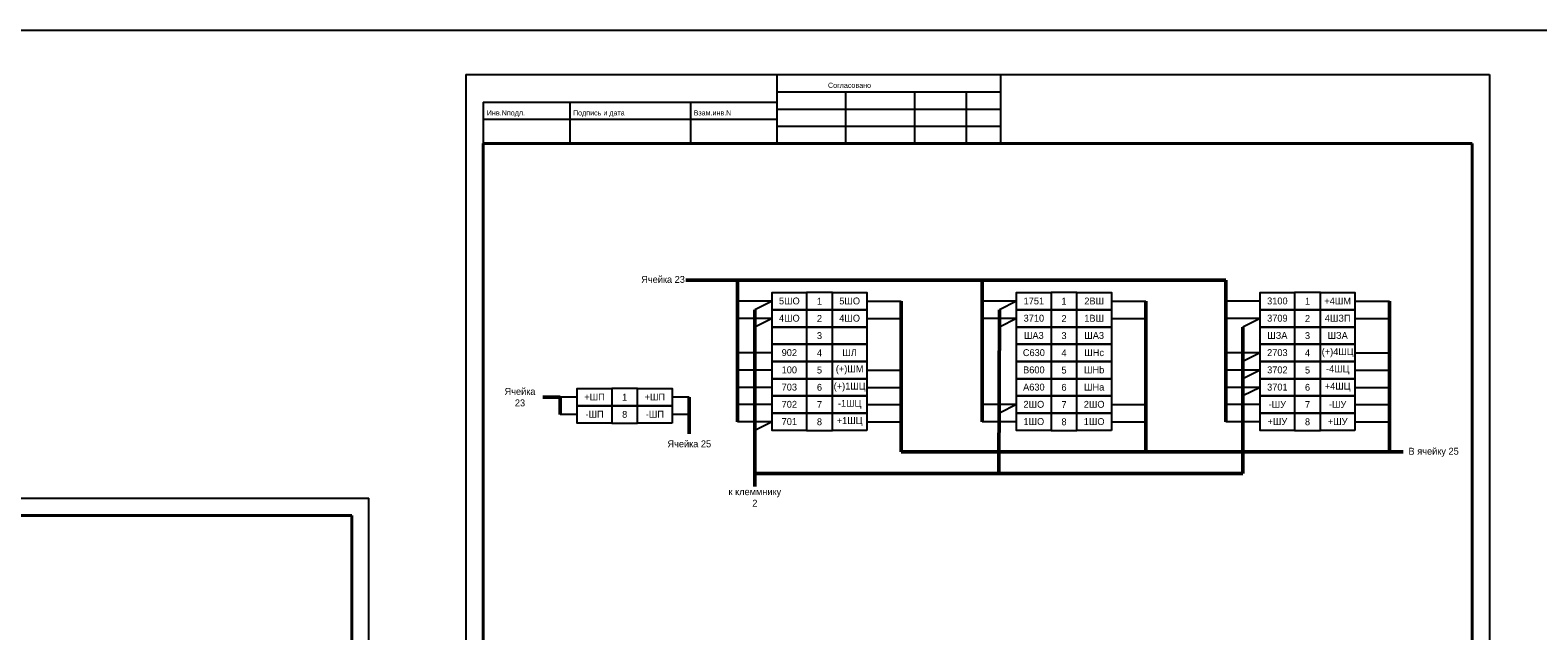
# Model space of a CAD drawing. Header units: millimetres. Extents: x 4897 to 12009, y -3017 to 2708.
# Tile 27 of 86: x 7275 to 7713, y -1025 to -851. Entities that reach past the tile are written whole.
import ezdxf

# ---------------------------------------------------------------- set-up
doc = ezdxf.new("R2010")
doc.units = ezdxf.units.MM
doc.styles.add('SIMPLEX', font='txt', dxfattribs={"height": 5})

msp = doc.modelspace()

# ---------------------------------------------------------------- linework, layer by layer
for p, q in [((7401.64, -864.01), (7698.68, -864.01)), ((7401.64, -864.01), (7698.68, -864.01)), ((7401.64, -864.01), (7401.64, -1284.03)), ((7491.87, -864.01), (7491.87, -884.01)), ((7556.87, -884.01), (7556.87, -864.01)), ((7698.68, -864.01), (7698.68, -1284.03)), ((7491.87, -869.01), (7556.87, -869.01)), ((7511.87, -869.01), (7511.87, -884.01)), ((7531.87, -869.01), (7531.87, -884.01)), ((7546.87, -869.01), (7546.87, -884.01)), ((7406.68, -872.01), (7406.68, -884.01)), ((7406.68, -872.01), (7491.87, -872.01)), ((7431.87, -872.01), (7431.87, -884.01)), ((7466.87, -872.01), (7466.87, -884.01)), ((7491.87, -874.01), (7556.87, -874.01)), ((7406.68, -876.89), (7491.87, -876.89)), ((7491.87, -879.01), (7556.87, -879.01)), ((7490.53, -929.78), (7480.53, -929.78)), ((7490.53, -929.78), (7485.53, -932.28)), ((7518.03, -929.78), (7528.03, -929.78)), ((7561.49, -929.78), (7551.49, -929.78)), ((7561.49, -929.78), (7556.49, -932.28)), ((7588.99, -929.78), (7598.99, -929.78)), ((7632.16, -929.78), (7622.16, -929.78)), ((7659.65, -929.78), (7669.65, -929.77)), ((7490.53, -934.78), (7480.53, -934.78)), ((7490.53, -934.78), (7485.53, -937.27)), ((7518.03, -934.78), (7528.03, -934.77)), ((7561.49, -934.78), (7551.49, -934.78)), ((7561.49, -934.78), (7556.49, -937.27)), ((7588.99, -934.78), (7598.99, -934.77)), ((7632.16, -934.78), (7622.16, -934.78)), ((7632.16, -934.78), (7627.16, -937.27)), ((7659.65, -934.77), (7669.65, -934.77)), ((7490.53, -944.77), (7480.53, -944.77)), ((7632.16, -944.77), (7622.16, -944.77)), ((7632.16, -944.77), (7627.16, -947.27)), ((7659.65, -944.77), (7669.65, -944.77)), ((7490.53, -949.77), (7480.53, -949.77)), ((7518.03, -949.77), (7528.03, -949.77)), ((7632.16, -949.77), (7622.16, -949.77)), ((7632.16, -949.77), (7627.16, -952.27)), ((7659.65, -949.77), (7669.65, -949.77)), ((7434.01, -957.63), (7429.01, -957.63)), ((7466.5, -957.63), (7461.5, -957.63)), ((7490.53, -954.77), (7480.53, -954.77)), ((7518.03, -954.77), (7528.03, -954.77)), ((7632.16, -954.77), (7622.16, -954.77)), ((7632.16, -954.77), (7627.16, -957.27)), ((7659.65, -954.77), (7669.65, -954.77)), ((7490.53, -959.77), (7480.53, -959.77)), ((7518.03, -959.77), (7528.03, -959.77)), ((7561.49, -959.77), (7551.49, -959.77)), ((7561.49, -959.77), (7556.49, -962.27)), ((7588.99, -959.77), (7598.99, -959.77)), ((7632.16, -959.77), (7622.16, -959.77)), ((7659.65, -959.77), (7669.65, -959.77)), ((7434.01, -962.63), (7429.01, -962.63)), ((7466.5, -962.63), (7461.5, -962.63)), ((7490.53, -964.77), (7480.53, -964.77)), ((7490.53, -964.77), (7485.53, -967.27)), ((7518.03, -964.77), (7528.03, -964.77)), ((7561.49, -964.77), (7551.49, -964.77)), ((7588.99, -964.77), (7598.99, -964.77)), ((7632.16, -964.77), (7622.16, -964.77)), ((7659.65, -964.77), (7669.65, -964.77)), ((6953.52, -986.98), (7373.53, -986.98)), ((7373.53, -1284.03), (7373.53, -986.98)), ((7373.53, -1284.03), (7373.53, -986.98))]:
    msp.add_line(p, q)
at = {"lineweight": 40}
for p, q in [((7406.68, -884.01), (7406.68, -1279.11)), ((7693.68, -884.01), (7693.68, -1279.11)), ((6973.52, -991.98), (7368.61, -991.98)), ((7368.61, -991.98), (7368.61, -1278.98))]:
    msp.add_line(p, q, dxfattribs=at)
at = {"linetype": 'Continuous', "lineweight": 40}
msp.add_line((7693.68, -884.01), (7406.68, -884.01), dxfattribs=at)
at = {"linetype": 'Continuous'}
for p, q in [((7507.69, -884.01), (7487.69, -884.01)), ((7547.69, -884.01), (7527.69, -884.01))]:
    msp.add_line(p, q, dxfattribs=at)
at = {"lineweight": 50}
for p, q in [((7622.16, -923.63), (7465.53, -923.63)), ((7480.53, -923.63), (7480.53, -964.77)), ((7551.49, -923.63), (7551.49, -964.77)), ((7622.16, -923.63), (7622.16, -964.77)), ((7528.03, -929.78), (7528.03, -973.49)), ((7598.99, -973.49), (7598.99, -929.78)), ((7669.65, -929.77), (7669.65, -973.49)), ((7485.53, -932.28), (7485.53, -983.57)), ((7556.49, -932.28), (7556.34, -979.77)), ((7627.16, -937.27), (7627.16, -979.77)), ((7669.65, -964.77), (7669.65, -944.77)), ((7429.01, -957.63), (7424.01, -957.63)), ((7429.01, -962.63), (7429.01, -957.63)), ((7466.5, -957.63), (7466.5, -968.26)), ((7673.66, -973.49), (7528.03, -973.49)), ((7485.53, -979.77), (7627.16, -979.77))]:
    msp.add_line(p, q, dxfattribs=at)
at = {"color": 2}
msp.add_lwpolyline([(5136.09, -851.09), (7742.63, -851.09), (7742.63, -1295.67), (5136.09, -1295.67)], close=True, dxfattribs=at)
for points in [[(7500.53, -932.28), (7490.53, -932.28), (7490.53, -927.28), (7500.53, -927.28)], [(7500.53, -932.28), (7490.53, -932.28), (7490.53, -927.28), (7500.53, -927.28)], [(7500.53, -932.28), (7508.03, -932.28), (7508.03, -927.28), (7500.53, -927.28)], [(7518.03, -932.28), (7508.03, -932.28), (7508.03, -927.28), (7518.03, -927.28)], [(7518.03, -932.28), (7508.03, -932.28), (7508.03, -927.28), (7518.03, -927.28)], [(7571.49, -932.28), (7561.49, -932.28), (7561.49, -927.28), (7571.49, -927.28)], [(7571.49, -932.28), (7561.49, -932.28), (7561.49, -927.28), (7571.49, -927.28)], [(7571.49, -932.28), (7578.99, -932.28), (7578.99, -927.28), (7571.49, -927.28)], [(7588.99, -932.28), (7578.99, -932.28), (7578.99, -927.28), (7588.99, -927.28)], [(7588.99, -932.28), (7578.99, -932.28), (7578.99, -927.28), (7588.99, -927.28)], [(7642.15, -932.28), (7632.16, -932.28), (7632.16, -927.28), (7642.15, -927.28)], [(7642.15, -932.28), (7632.16, -932.28), (7632.16, -927.28), (7642.15, -927.28)], [(7642.15, -932.28), (7649.65, -932.28), (7649.65, -927.28), (7642.15, -927.28)], [(7659.65, -932.28), (7649.65, -932.28), (7649.65, -927.28), (7659.65, -927.28)], [(7659.65, -932.28), (7649.65, -932.28), (7649.65, -927.28), (7659.65, -927.28)], [(7500.53, -937.27), (7490.53, -937.27), (7490.53, -932.28), (7500.53, -932.28)], [(7500.53, -937.27), (7490.53, -937.27), (7490.53, -932.28), (7500.53, -932.28)], [(7500.53, -937.27), (7508.03, -937.27), (7508.03, -932.28), (7500.53, -932.28)], [(7518.03, -937.27), (7508.03, -937.27), (7508.03, -932.28), (7518.03, -932.28)], [(7518.03, -937.27), (7508.03, -937.27), (7508.03, -932.28), (7518.03, -932.28)], [(7571.49, -937.27), (7561.49, -937.27), (7561.49, -932.28), (7571.49, -932.28)], [(7571.49, -937.27), (7561.49, -937.27), (7561.49, -932.28), (7571.49, -932.28)], [(7571.49, -937.27), (7578.99, -937.27), (7578.99, -932.28), (7571.49, -932.28)], [(7588.99, -937.27), (7578.99, -937.27), (7578.99, -932.28), (7588.99, -932.28)], [(7588.99, -937.27), (7578.99, -937.27), (7578.99, -932.28), (7588.99, -932.28)], [(7642.15, -937.27), (7632.16, -937.27), (7632.16, -932.28), (7642.15, -932.28)], [(7642.15, -937.27), (7632.16, -937.27), (7632.16, -932.28), (7642.15, -932.28)], [(7642.15, -937.27), (7649.65, -937.27), (7649.65, -932.28), (7642.15, -932.28)], [(7659.65, -937.27), (7649.65, -937.27), (7649.65, -932.28), (7659.65, -932.28)], [(7659.65, -937.27), (7649.65, -937.27), (7649.65, -932.28), (7659.65, -932.28)], [(7500.53, -942.27), (7490.53, -942.27), (7490.53, -937.27), (7500.53, -937.27)], [(7500.53, -942.27), (7490.53, -942.27), (7490.53, -937.27), (7500.53, -937.27)], [(7500.53, -942.27), (7508.03, -942.27), (7508.03, -937.27), (7500.53, -937.27)], [(7518.03, -942.27), (7508.03, -942.27), (7508.03, -937.27), (7518.03, -937.27)], [(7518.03, -942.27), (7508.03, -942.27), (7508.03, -937.27), (7518.03, -937.27)], [(7571.49, -942.27), (7561.49, -942.27), (7561.49, -937.27), (7571.49, -937.27)], [(7571.49, -942.27), (7561.49, -942.27), (7561.49, -937.27), (7571.49, -937.27)], [(7571.49, -942.27), (7578.99, -942.27), (7578.99, -937.27), (7571.49, -937.27)], [(7588.99, -942.27), (7578.99, -942.27), (7578.99, -937.27), (7588.99, -937.27)], [(7588.99, -942.27), (7578.99, -942.27), (7578.99, -937.27), (7588.99, -937.27)], [(7642.15, -942.27), (7632.16, -942.27), (7632.16, -937.27), (7642.15, -937.27)], [(7642.15, -942.27), (7632.16, -942.27), (7632.16, -937.27), (7642.15, -937.27)], [(7642.15, -942.27), (7649.65, -942.27), (7649.65, -937.27), (7642.15, -937.27)], [(7659.65, -942.27), (7649.65, -942.27), (7649.65, -937.27), (7659.65, -937.27)], [(7659.65, -942.27), (7649.65, -942.27), (7649.65, -937.27), (7659.65, -937.27)], [(7500.53, -947.27), (7490.53, -947.27), (7490.53, -942.27), (7500.53, -942.27)], [(7500.53, -947.27), (7490.53, -947.27), (7490.53, -942.27), (7500.53, -942.27)], [(7500.53, -947.27), (7508.03, -947.27), (7508.03, -942.27), (7500.53, -942.27)], [(7518.03, -947.27), (7508.03, -947.27), (7508.03, -942.27), (7518.03, -942.27)], [(7518.03, -947.27), (7508.03, -947.27), (7508.03, -942.27), (7518.03, -942.27)], [(7571.49, -947.27), (7561.49, -947.27), (7561.49, -942.27), (7571.49, -942.27)], [(7571.49, -947.27), (7561.49, -947.27), (7561.49, -942.27), (7571.49, -942.27)], [(7571.49, -947.27), (7578.99, -947.27), (7578.99, -942.27), (7571.49, -942.27)], [(7588.99, -947.27), (7578.99, -947.27), (7578.99, -942.27), (7588.99, -942.27)], [(7588.99, -947.27), (7578.99, -947.27), (7578.99, -942.27), (7588.99, -942.27)], [(7642.15, -947.27), (7632.16, -947.27), (7632.16, -942.27), (7642.15, -942.27)], [(7642.15, -947.27), (7632.16, -947.27), (7632.16, -942.27), (7642.15, -942.27)], [(7642.15, -947.27), (7649.65, -947.27), (7649.65, -942.27), (7642.15, -942.27)], [(7659.65, -947.27), (7649.65, -947.27), (7649.65, -942.27), (7659.65, -942.27)], [(7659.65, -947.27), (7649.65, -947.27), (7649.65, -942.27), (7659.65, -942.27)], [(7500.53, -952.27), (7490.53, -952.27), (7490.53, -947.27), (7500.53, -947.27)], [(7500.53, -952.27), (7490.53, -952.27), (7490.53, -947.27), (7500.53, -947.27)], [(7500.53, -952.27), (7508.03, -952.27), (7508.03, -947.27), (7500.53, -947.27)], [(7518.03, -952.27), (7508.03, -952.27), (7508.03, -947.27), (7518.03, -947.27)], [(7518.03, -952.27), (7508.03, -952.27), (7508.03, -947.27), (7518.03, -947.27)], [(7571.49, -952.27), (7561.49, -952.27), (7561.49, -947.27), (7571.49, -947.27)], [(7571.49, -952.27), (7561.49, -952.27), (7561.49, -947.27), (7571.49, -947.27)], [(7571.49, -952.27), (7578.99, -952.27), (7578.99, -947.27), (7571.49, -947.27)], [(7588.99, -952.27), (7578.99, -952.27), (7578.99, -947.27), (7588.99, -947.27)], [(7588.99, -952.27), (7578.99, -952.27), (7578.99, -947.27), (7588.99, -947.27)], [(7642.15, -952.27), (7632.16, -952.27), (7632.16, -947.27), (7642.15, -947.27)], [(7642.15, -952.27), (7632.16, -952.27), (7632.16, -947.27), (7642.15, -947.27)], [(7642.15, -952.27), (7649.65, -952.27), (7649.65, -947.27), (7642.15, -947.27)], [(7659.65, -952.27), (7649.65, -952.27), (7649.65, -947.27), (7659.65, -947.27)], [(7659.65, -952.27), (7649.65, -952.27), (7649.65, -947.27), (7659.65, -947.27)], [(7500.53, -957.27), (7490.53, -957.27), (7490.53, -952.27), (7500.53, -952.27)], [(7500.53, -957.27), (7490.53, -957.27), (7490.53, -952.27), (7500.53, -952.27)], [(7500.53, -957.27), (7508.03, -957.27), (7508.03, -952.27), (7500.53, -952.27)], [(7518.03, -957.27), (7508.03, -957.27), (7508.03, -952.27), (7518.03, -952.27)], [(7518.03, -957.27), (7508.03, -957.27), (7508.03, -952.27), (7518.03, -952.27)], [(7571.49, -957.27), (7561.49, -957.27), (7561.49, -952.27), (7571.49, -952.27)], [(7571.49, -957.27), (7561.49, -957.27), (7561.49, -952.27), (7571.49, -952.27)], [(7571.49, -957.27), (7578.99, -957.27), (7578.99, -952.27), (7571.49, -952.27)], [(7588.99, -957.27), (7578.99, -957.27), (7578.99, -952.27), (7588.99, -952.27)], [(7588.99, -957.27), (7578.99, -957.27), (7578.99, -952.27), (7588.99, -952.27)], [(7642.15, -957.27), (7632.16, -957.27), (7632.16, -952.27), (7642.15, -952.27)], [(7642.15, -957.27), (7632.16, -957.27), (7632.16, -952.27), (7642.15, -952.27)], [(7642.15, -957.27), (7649.65, -957.27), (7649.65, -952.27), (7642.15, -952.27)], [(7659.65, -957.27), (7649.65, -957.27), (7649.65, -952.27), (7659.65, -952.27)], [(7659.65, -957.27), (7649.65, -957.27), (7649.65, -952.27), (7659.65, -952.27)], [(7444.01, -960.13), (7434.01, -960.13), (7434.01, -955.13), (7444.01, -955.13)], [(7444.01, -960.13), (7434.01, -960.13), (7434.01, -955.13), (7444.01, -955.13)], [(7444.01, -960.13), (7451.5, -960.13), (7451.5, -955.13), (7444.01, -955.13)], [(7461.5, -960.13), (7451.5, -960.13), (7451.5, -955.13), (7461.5, -955.13)], [(7461.5, -960.13), (7451.5, -960.13), (7451.5, -955.13), (7461.5, -955.13)], [(7500.53, -962.27), (7490.53, -962.27), (7490.53, -957.27), (7500.53, -957.27)], [(7500.53, -962.27), (7490.53, -962.27), (7490.53, -957.27), (7500.53, -957.27)], [(7500.53, -962.27), (7508.03, -962.27), (7508.03, -957.27), (7500.53, -957.27)], [(7518.03, -962.27), (7508.03, -962.27), (7508.03, -957.27), (7518.03, -957.27)], [(7518.03, -962.27), (7508.03, -962.27), (7508.03, -957.27), (7518.03, -957.27)], [(7571.49, -962.27), (7561.49, -962.27), (7561.49, -957.27), (7571.49, -957.27)], [(7571.49, -962.27), (7561.49, -962.27), (7561.49, -957.27), (7571.49, -957.27)], [(7571.49, -962.27), (7578.99, -962.27), (7578.99, -957.27), (7571.49, -957.27)], [(7588.99, -962.27), (7578.99, -962.27), (7578.99, -957.27), (7588.99, -957.27)], [(7588.99, -962.27), (7578.99, -962.27), (7578.99, -957.27), (7588.99, -957.27)], [(7642.15, -962.27), (7632.16, -962.27), (7632.16, -957.27), (7642.15, -957.27)], [(7642.15, -962.27), (7632.16, -962.27), (7632.16, -957.27), (7642.15, -957.27)], [(7642.15, -962.27), (7649.65, -962.27), (7649.65, -957.27), (7642.15, -957.27)], [(7659.65, -962.27), (7649.65, -962.27), (7649.65, -957.27), (7659.65, -957.27)], [(7659.65, -962.27), (7649.65, -962.27), (7649.65, -957.27), (7659.65, -957.27)], [(7444.01, -965.13), (7434.01, -965.13), (7434.01, -960.13), (7444.01, -960.13)], [(7444.01, -965.13), (7434.01, -965.13), (7434.01, -960.13), (7444.01, -960.13)], [(7444.01, -965.13), (7451.5, -965.13), (7451.5, -960.13), (7444.01, -960.13)], [(7461.5, -965.13), (7451.5, -965.13), (7451.5, -960.13), (7461.5, -960.13)], [(7461.5, -965.13), (7451.5, -965.13), (7451.5, -960.13), (7461.5, -960.13)], [(7500.53, -967.27), (7490.53, -967.27), (7490.53, -962.27), (7500.53, -962.27)], [(7500.53, -967.27), (7490.53, -967.27), (7490.53, -962.27), (7500.53, -962.27)], [(7500.53, -967.27), (7508.03, -967.27), (7508.03, -962.27), (7500.53, -962.27)], [(7518.03, -967.27), (7508.03, -967.27), (7508.03, -962.27), (7518.03, -962.27)], [(7518.03, -967.27), (7508.03, -967.27), (7508.03, -962.27), (7518.03, -962.27)], [(7571.49, -967.27), (7561.49, -967.27), (7561.49, -962.27), (7571.49, -962.27)], [(7571.49, -967.27), (7561.49, -967.27), (7561.49, -962.27), (7571.49, -962.27)], [(7571.49, -967.27), (7578.99, -967.27), (7578.99, -962.27), (7571.49, -962.27)], [(7588.99, -967.27), (7578.99, -967.27), (7578.99, -962.27), (7588.99, -962.27)], [(7588.99, -967.27), (7578.99, -967.27), (7578.99, -962.27), (7588.99, -962.27)], [(7642.15, -967.27), (7632.16, -967.27), (7632.16, -962.27), (7642.15, -962.27)], [(7642.15, -967.27), (7632.16, -967.27), (7632.16, -962.27), (7642.15, -962.27)], [(7642.15, -967.27), (7649.65, -967.27), (7649.65, -962.27), (7642.15, -962.27)], [(7659.65, -967.27), (7649.65, -967.27), (7649.65, -962.27), (7659.65, -962.27)], [(7659.65, -967.27), (7649.65, -967.27), (7649.65, -962.27), (7659.65, -962.27)]]:
    msp.add_lwpolyline(points, close=True)

# ---------------------------------------------------------------- texts
at = {"linetype": 'Continuous', "style": 'SIMPLEX'}
for s, p in [('Согласовано', (7506.75, -867.85)), ('Инв.Nподл.', (7407.75, -875.85)), ('Подпись и дата', (7432.75, -875.85)), ('Взам.инв.N', (7467.75, -875.85))]:
    msp.add_text(s, height=1.5, dxfattribs=at).set_placement(p)
at = {"char_height": 2, "attachment_point": 5, "style": 'SIMPLEX'}
for s, insert, width, rotation in [('Ячейка 23', (7458.89, -923.45), 14.7262, 0.0001), ('5ШО', (7495.53, -929.71), 9.9995, 0), ('5ШО', (7513.03, -929.71), 9.9995, 0), ('1751', (7566.49, -929.71), 9.9995, 0), ('2ВШ', (7583.99, -929.71), 9.9995, 0), ('3100', (7637.15, -929.71), 9.9995, 0), ('+4ШМ', (7654.65, -929.71), 9.9995, 0), ('4ШО', (7495.53, -934.71), 9.9995, 0), ('4ШО', (7513.03, -934.71), 9.9995, 0), ('3710', (7566.49, -934.71), 9.9995, 0), ('1ВШ', (7583.99, -934.71), 9.9995, 0), ('3709', (7637.15, -934.71), 9.9995, 0), ('4ШЗП', (7654.65, -934.71), 9.9995, 0), ('ША3', (7566.49, -939.71), 9.9995, 0), ('ША3', (7583.99, -939.71), 9.9995, 0), ('ШЗА', (7637.15, -939.71), 9.9995, 0), ('ШЗА', (7654.65, -939.71), 9.9995, 0), ('902', (7495.53, -944.71), 9.9995, 0), ('ШЛ', (7513.03, -944.71), 9.9995, 0), ('C630', (7566.49, -944.71), 9.9995, 0), ('ШНс', (7583.99, -944.71), 9.9995, 0), ('2703', (7637.15, -944.71), 9.9995, 0), ('(+)4ШЦ', (7654.65, -944.71), 9.9995, 0), ('100', (7495.53, -949.71), 9.9995, 0), ('(+)ШМ', (7513.03, -949.71), 9.9995, 0), ('B600', (7566.49, -949.71), 9.9995, 0), ('ШНb', (7583.99, -949.71), 9.9995, 0), ('3702', (7637.15, -949.71), 9.9995, 0), ('-4ШЦ', (7654.65, -949.71), 9.9995, 0), ('703', (7495.53, -954.71), 9.9995, 0), ('(+)1ШЦ', (7513.03, -954.71), 9.9995, 0), ('A630', (7566.49, -954.71), 9.9995, 0), ('ШНa', (7583.99, -954.71), 9.9995, 0), ('3701', (7637.15, -954.71), 9.9995, 0), ('+4ШЦ', (7654.65, -954.71), 9.9995, 0), ('Ячейка 23', (7417.37, -957.63), 9.9995, 0.0001), ('+ШП', (7439.01, -957.57), 9.9995, 0), ('+ШП', (7456.5, -957.57), 9.9995, 0), ('-ШП', (7439.01, -962.57), 9.9995, 0), ('-ШП', (7456.5, -962.57), 9.9995, 0), ('702', (7495.53, -959.71), 9.9995, 0), ('-1ШЦ', (7513.03, -959.71), 9.9995, 0), ('2ШО', (7566.49, -959.71), 9.9995, 0), ('2ШО', (7583.99, -959.71), 9.9995, 0), ('-ШУ', (7637.15, -959.71), 9.9995, 0), ('-ШУ', (7654.65, -959.71), 9.9995, 0), ('701', (7495.53, -964.71), 9.9995, 0), ('+1ШЦ', (7513.03, -964.71), 9.9995, 0), ('1ШО', (7566.49, -964.71), 9.9995, 0), ('1ШО', (7583.99, -964.71), 9.9995, 0), ('+ШУ', (7637.15, -964.71), 9.9995, 0), ('+ШУ', (7654.65, -964.71), 9.9995, 0), ('Ячейка 25', (7466.5, -971.18), 13.2421, 0), ('В ячейку 25', (7682.5, -973.61), 16.9772, 0), ('к клеммнику 2', (7485.53, -986.73), 16.3739, 0)]:
    msp.add_mtext(s, dxfattribs=dict(at, insert=insert, width=width, rotation=rotation))
at = {"char_height": 2, "width": 9.9995, "attachment_point": 5, "style": 'SIMPLEX'}
for s, insert in [('1', (7504.28, -929.78)), ('1', (7575.24, -929.78)), ('1', (7645.9, -929.78)), ('2', (7504.28, -934.78)), ('2', (7575.24, -934.78)), ('2', (7645.9, -934.78)), ('3', (7504.28, -939.77)), ('3', (7575.24, -939.77)), ('3', (7645.9, -939.77)), ('4', (7504.28, -944.77)), ('4', (7575.24, -944.77)), ('4', (7645.9, -944.77)), ('5', (7504.28, -949.77)), ('5', (7575.24, -949.77)), ('5', (7645.9, -949.77)), ('6', (7504.28, -954.77)), ('6', (7575.24, -954.77)), ('6', (7645.9, -954.77)), ('1', (7447.75, -957.63)), ('8', (7447.75, -962.63)), ('7', (7504.28, -959.77)), ('7', (7575.24, -959.77)), ('7', (7645.9, -959.77)), ('8', (7504.28, -964.77)), ('8', (7575.24, -964.77)), ('8', (7645.9, -964.77))]:
    msp.add_mtext(s, dxfattribs=dict(at, insert=insert))

doc.saveas('drawing.dxf')
